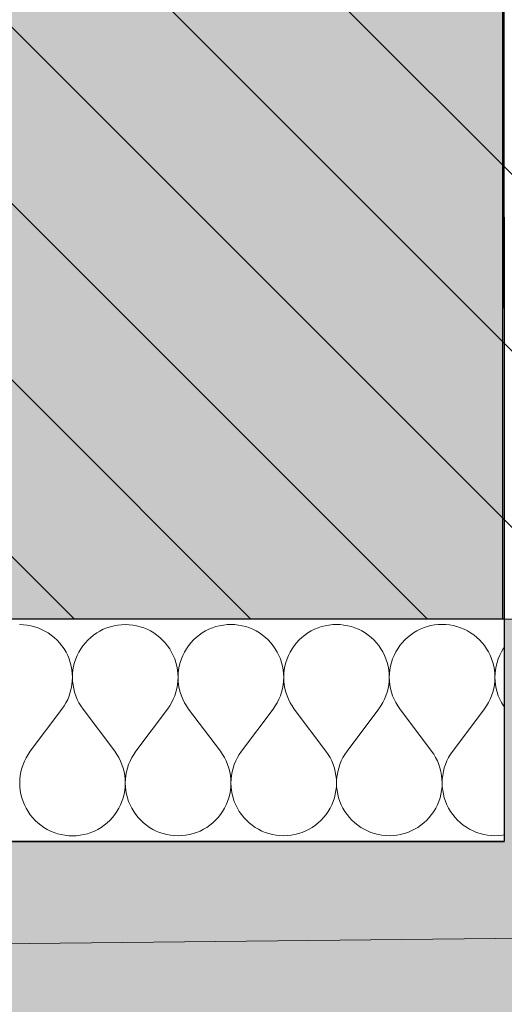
# Model space of a CAD drawing. Header units: millimetres. Extents: x -40276 to 214973, y -147941 to 35228.
# Tile 37 of 256: x -12800 to -12450, y 73 to 783. Entities that reach past the tile are written whole.
import ezdxf

# ---------------------------------------------------------------- set-up
doc = ezdxf.new("R2010")
doc.units = ezdxf.units.MM
doc.header["$MEASUREMENT"] = 0
doc.linetypes.add('Wipeout_Contour', pattern=[1000, 0, -1000])
for name, color, linetype in [('1._POHLED ZÁPADNÍ_2_0_plochy', 7, 'Continuous'), ('1._POHLED ZÁPADNÍ_2_2D prvky - obecné', 7, 'Continuous'), ('1._POHLED ZÁPADNÍ_2_akustické prvky', 7, 'Continuous'), ('1._POHLED ZÁPADNÍ_2_BT_ortho', 7, 'Continuous'), ('1._POHLED ZÁPADNÍ_2_Konstrukce - nosné', 7, 'Continuous'), ('1._POHLED ZÁPADNÍ_2_Nové_Konstrukce - nosné', 7, 'Continuous'), ('1._POHLED ZÁPADNÍ_2_Nové_Výplně – Řezové', 7, 'Continuous'), ('1._POHLED ZÁPADNÍ_2_Výplně – Řezové', 7, 'Continuous')]:
    doc.layers.add(name, color=color, linetype=linetype)

# ---------------------------------------------------------------- blocks, each defined once
blk = doc.blocks.new('*X5', base_point=(-42174.69, -26223.67))
at = {"layer": '1._POHLED ZÁPADNÍ_2_Nové_Výplně – Řezové', "color": 21, "linetype": 'Continuous', "lineweight": 20, "true_color": 0xffaaaa}
for p, q in [((-12797.38, 346.76), (-12800.1, 346.86)), ((-12794.68, 346.47), (-12797.38, 346.76)), ((-12792, 345.99), (-12794.68, 346.47)), ((-12789.37, 345.32), (-12792, 345.99)), ((-12786.78, 344.46), (-12789.37, 345.32)), ((-12784.27, 343.42), (-12786.78, 344.46)), ((-12781.84, 342.2), (-12784.27, 343.42)), ((-12779.5, 340.81), (-12781.84, 342.2)), ((-12742.17, 342.21), (-12744.51, 340.82)), ((-12739.74, 343.43), (-12742.17, 342.21)), ((-12737.23, 344.47), (-12739.74, 343.43)), ((-12734.65, 345.33), (-12737.23, 344.47)), ((-12732.01, 346), (-12734.65, 345.33)), ((-12729.34, 346.49), (-12732.01, 346)), ((-12726.63, 346.78), (-12729.34, 346.49)), ((-12723.91, 346.88), (-12726.63, 346.78)), ((-12721.19, 346.78), (-12723.91, 346.88)), ((-12718.49, 346.49), (-12721.19, 346.78)), ((-12715.81, 346.01), (-12718.49, 346.49)), ((-12713.17, 345.34), (-12715.81, 346.01)), ((-12710.59, 344.48), (-12713.17, 345.34)), ((-12708.08, 343.44), (-12710.59, 344.48)), ((-12705.65, 342.22), (-12708.08, 343.44)), ((-12703.31, 340.83), (-12705.65, 342.22)), ((-12665.98, 342.23), (-12668.32, 340.84)), ((-12663.55, 343.45), (-12665.98, 342.23)), ((-12661.04, 344.49), (-12663.55, 343.45)), ((-12658.46, 345.35), (-12661.04, 344.49)), ((-12655.82, 346.03), (-12658.46, 345.35)), ((-12653.15, 346.51), (-12655.82, 346.03)), ((-12650.44, 346.8), (-12653.15, 346.51)), ((-12647.72, 346.9), (-12650.44, 346.8)), ((-12645, 346.8), (-12647.72, 346.9)), ((-12642.3, 346.51), (-12645, 346.8)), ((-12639.62, 346.03), (-12642.3, 346.51)), ((-12636.98, 345.36), (-12639.62, 346.03)), ((-12634.4, 344.5), (-12636.98, 345.36)), ((-12631.89, 343.46), (-12634.4, 344.5)), ((-12629.46, 342.24), (-12631.89, 343.46)), ((-12627.12, 340.85), (-12629.46, 342.24)), ((-12589.79, 342.25), (-12592.13, 340.87)), ((-12587.36, 343.47), (-12589.79, 342.25)), ((-12584.85, 344.52), (-12587.36, 343.47)), ((-12582.27, 345.38), (-12584.85, 344.52)), ((-12579.63, 346.05), (-12582.27, 345.38)), ((-12576.95, 346.53), (-12579.63, 346.05)), ((-12574.25, 346.83), (-12576.95, 346.53)), ((-12571.53, 346.92), (-12574.25, 346.83)), ((-12568.81, 346.83), (-12571.53, 346.92)), ((-12566.11, 346.54), (-12568.81, 346.83)), ((-12563.43, 346.05), (-12566.11, 346.54)), ((-12560.79, 345.38), (-12563.43, 346.05)), ((-12558.21, 344.52), (-12560.79, 345.38)), ((-12555.7, 343.48), (-12558.21, 344.52)), ((-12553.27, 342.27), (-12555.7, 343.48)), ((-12550.93, 340.88), (-12553.27, 342.27)), ((-12548.69, 339.33), (-12550.93, 340.88)), ((-12515.94, 340.89), (-12518.18, 339.33)), ((-12513.6, 342.28), (-12515.94, 340.89)), ((-12511.17, 343.5), (-12513.6, 342.28)), ((-12508.66, 344.54), (-12511.17, 343.5)), ((-12506.08, 345.4), (-12508.66, 344.54)), ((-12503.44, 346.07), (-12506.08, 345.4)), ((-12500.76, 346.56), (-12503.44, 346.07)), ((-12498.06, 346.85), (-12500.76, 346.56)), ((-12495.34, 346.95), (-12498.06, 346.85)), ((-12492.62, 346.85), (-12495.34, 346.95)), ((-12489.92, 346.56), (-12492.62, 346.85)), ((-12487.24, 346.08), (-12489.92, 346.56)), ((-12484.6, 345.4), (-12487.24, 346.08)), ((-12482.02, 344.55), (-12484.6, 345.4)), ((-12479.51, 343.51), (-12482.02, 344.55)), ((-12477.08, 342.29), (-12479.51, 343.51)), ((-12474.74, 340.9), (-12477.08, 342.29)), ((-12472.5, 339.35), (-12474.74, 340.9)), ((-12777.26, 339.26), (-12779.5, 340.81)), ((-12775.14, 337.55), (-12777.26, 339.26)), ((-12773.15, 335.7), (-12775.14, 337.55)), ((-12771.3, 333.71), (-12773.15, 335.7)), ((-12750.85, 335.7), (-12752.71, 333.71)), ((-12748.86, 337.56), (-12750.85, 335.7)), ((-12746.75, 339.27), (-12748.86, 337.56)), ((-12744.51, 340.82), (-12746.75, 339.27)), ((-12701.07, 339.28), (-12703.31, 340.83)), ((-12698.95, 337.57), (-12701.07, 339.28)), ((-12696.96, 335.72), (-12698.95, 337.57)), ((-12695.11, 333.73), (-12696.96, 335.72)), ((-12674.66, 335.73), (-12676.52, 333.73)), ((-12672.67, 337.58), (-12674.66, 335.73)), ((-12670.56, 339.29), (-12672.67, 337.58)), ((-12668.32, 340.84), (-12670.56, 339.29)), ((-12624.88, 339.3), (-12627.12, 340.85)), ((-12622.76, 337.6), (-12624.88, 339.3)), ((-12620.77, 335.74), (-12622.76, 337.6)), ((-12618.92, 333.75), (-12620.77, 335.74)), ((-12598.47, 335.75), (-12600.33, 333.76)), ((-12596.48, 337.6), (-12598.47, 335.75)), ((-12594.37, 339.31), (-12596.48, 337.6)), ((-12592.13, 340.87), (-12594.37, 339.31)), ((-12546.57, 337.62), (-12548.69, 339.33)), ((-12544.58, 335.76), (-12546.57, 337.62)), ((-12542.73, 333.77), (-12544.58, 335.76)), ((-12541.02, 331.66), (-12542.73, 333.77)), ((-12524.14, 333.78), (-12525.84, 331.66)), ((-12522.28, 335.77), (-12524.14, 333.78)), ((-12520.29, 337.63), (-12522.28, 335.77)), ((-12518.18, 339.33), (-12520.29, 337.63)), ((-12470.38, 337.64), (-12472.5, 339.35)), ((-12468.39, 335.79), (-12470.38, 337.64)), ((-12466.54, 333.8), (-12468.39, 335.79)), ((-12464.83, 331.68), (-12466.54, 333.8)), ((-12769.59, 331.59), (-12771.3, 333.71)), ((-12768.04, 329.35), (-12769.59, 331.59)), ((-12766.65, 327.01), (-12768.04, 329.35)), ((-12765.44, 324.58), (-12766.65, 327.01)), ((-12757.35, 327.02), (-12758.57, 324.58)), ((-12755.96, 329.36), (-12757.35, 327.02)), ((-12754.41, 331.59), (-12755.96, 329.36)), ((-12752.71, 333.71), (-12754.41, 331.59)), ((-12693.4, 331.61), (-12695.11, 333.73)), ((-12691.85, 329.38), (-12693.4, 331.61)), ((-12690.46, 327.04), (-12691.85, 329.38)), ((-12689.25, 324.6), (-12690.46, 327.04)), ((-12681.16, 327.04), (-12682.38, 324.6)), ((-12679.77, 329.38), (-12681.16, 327.04)), ((-12678.22, 331.61), (-12679.77, 329.38)), ((-12676.52, 333.73), (-12678.22, 331.61)), ((-12617.21, 331.63), (-12618.92, 333.75)), ((-12615.66, 329.4), (-12617.21, 331.63)), ((-12614.27, 327.06), (-12615.66, 329.4)), ((-12613.06, 324.63), (-12614.27, 327.06)), ((-12604.97, 327.06), (-12606.18, 324.63)), ((-12603.58, 329.4), (-12604.97, 327.06)), ((-12602.03, 331.64), (-12603.58, 329.4)), ((-12600.33, 333.76), (-12602.03, 331.64)), ((-12539.47, 329.42), (-12541.02, 331.66)), ((-12538.08, 327.08), (-12539.47, 329.42)), ((-12536.86, 324.65), (-12538.08, 327.08)), ((-12528.78, 327.08), (-12529.99, 324.65)), ((-12527.39, 329.42), (-12528.78, 327.08)), ((-12525.84, 331.66), (-12527.39, 329.42)), ((-12463.28, 329.44), (-12464.83, 331.68)), ((-12461.89, 327.1), (-12463.28, 329.44)), ((-12460.67, 324.67), (-12461.89, 327.1)), ((-12452.59, 327.11), (-12453.8, 324.67)), ((-12451.2, 329.45), (-12452.59, 327.11)), ((-12450.55, 330.38), (-12451.2, 329.45)), ((-12764.4, 322.07), (-12765.44, 324.58)), ((-12763.54, 319.49), (-12764.4, 322.07)), ((-12759.6, 322.07), (-12760.46, 319.49)), ((-12758.57, 324.58), (-12759.6, 322.07)), ((-12688.2, 322.09), (-12689.25, 324.6)), ((-12687.35, 319.51), (-12688.2, 322.09)), ((-12683.41, 322.09), (-12684.27, 319.51)), ((-12682.38, 324.6), (-12683.41, 322.09)), ((-12612.01, 322.11), (-12613.06, 324.63)), ((-12611.16, 319.53), (-12612.01, 322.11)), ((-12607.22, 322.11), (-12608.08, 319.53)), ((-12606.18, 324.63), (-12607.22, 322.11)), ((-12535.82, 322.13), (-12536.86, 324.65)), ((-12534.97, 319.55), (-12535.82, 322.13)), ((-12531.03, 322.14), (-12531.89, 319.55)), ((-12529.99, 324.65), (-12531.03, 322.14)), ((-12459.63, 322.16), (-12460.67, 324.67)), ((-12458.77, 319.57), (-12459.63, 322.16)), ((-12458.1, 316.94), (-12458.77, 319.57)), ((-12455.7, 319.58), (-12456.37, 316.94)), ((-12454.84, 322.16), (-12455.7, 319.58)), ((-12453.8, 324.67), (-12454.84, 322.16)), ((-12762.86, 316.85), (-12763.54, 319.49)), ((-12762.38, 314.17), (-12762.86, 316.85)), ((-12762.09, 311.47), (-12762.38, 314.17)), ((-12761.61, 314.17), (-12761.9, 311.47)), ((-12761.13, 316.85), (-12761.61, 314.17)), ((-12760.46, 319.49), (-12761.13, 316.85)), ((-12686.67, 316.87), (-12687.35, 319.51)), ((-12686.19, 314.19), (-12686.67, 316.87)), ((-12685.9, 311.49), (-12686.19, 314.19)), ((-12685.42, 314.19), (-12685.71, 311.49)), ((-12684.94, 316.87), (-12685.42, 314.19)), ((-12684.27, 319.51), (-12684.94, 316.87)), ((-12610.48, 316.89), (-12611.16, 319.53)), ((-12610, 314.22), (-12610.48, 316.89)), ((-12609.71, 311.51), (-12610, 314.22)), ((-12609.23, 314.22), (-12609.52, 311.51)), ((-12608.75, 316.89), (-12609.23, 314.22)), ((-12608.08, 319.53), (-12608.75, 316.89)), ((-12534.29, 316.92), (-12534.97, 319.55)), ((-12533.81, 314.24), (-12534.29, 316.92)), ((-12533.52, 311.53), (-12533.81, 314.24)), ((-12533.04, 314.24), (-12533.33, 311.53)), ((-12532.56, 316.92), (-12533.04, 314.24)), ((-12531.89, 319.55), (-12532.56, 316.92)), ((-12457.62, 314.26), (-12458.1, 316.94)), ((-12457.33, 311.56), (-12457.62, 314.26)), ((-12456.85, 314.26), (-12457.14, 311.56)), ((-12456.37, 316.94), (-12456.85, 314.26)), ((-12762.39, 303.32), (-12762.09, 306.03)), ((-12762, 308.75), (-12762.09, 311.47)), ((-12762.09, 306.03), (-12762, 308.75)), ((-12761.9, 311.47), (-12762, 308.75)), ((-12762, 308.75), (-12761.9, 306.03)), ((-12761.9, 306.03), (-12761.6, 303.32)), ((-12686.2, 303.35), (-12685.9, 306.05)), ((-12685.81, 308.77), (-12685.9, 311.49)), ((-12685.9, 306.05), (-12685.81, 308.77)), ((-12685.71, 311.49), (-12685.81, 308.77)), ((-12685.81, 308.77), (-12685.71, 306.05)), ((-12685.71, 306.05), (-12685.41, 303.35)), ((-12610.01, 303.37), (-12609.71, 306.07)), ((-12609.62, 308.79), (-12609.71, 311.51)), ((-12609.71, 306.07), (-12609.62, 308.79)), ((-12609.52, 311.51), (-12609.62, 308.79)), ((-12609.62, 308.79), (-12609.52, 306.07)), ((-12609.52, 306.07), (-12609.22, 303.37)), ((-12533.81, 303.39), (-12533.52, 306.1)), ((-12533.42, 308.82), (-12533.52, 311.53)), ((-12533.52, 306.1), (-12533.42, 308.82)), ((-12533.33, 311.53), (-12533.42, 308.82)), ((-12533.42, 308.82), (-12533.33, 306.1)), ((-12533.33, 306.1), (-12533.03, 303.39)), ((-12457.62, 303.41), (-12457.33, 306.12)), ((-12457.23, 308.84), (-12457.33, 311.56)), ((-12457.33, 306.12), (-12457.23, 308.84)), ((-12457.14, 311.56), (-12457.23, 308.84)), ((-12457.23, 308.84), (-12457.13, 306.12)), ((-12457.13, 306.12), (-12456.84, 303.41)), ((-12763.54, 298.01), (-12762.87, 300.65)), ((-12762.87, 300.65), (-12762.39, 303.32)), ((-12761.6, 303.32), (-12761.12, 300.65)), ((-12761.12, 300.65), (-12760.44, 298.01)), ((-12687.35, 298.03), (-12686.68, 300.67)), ((-12686.68, 300.67), (-12686.2, 303.35)), ((-12685.41, 303.35), (-12684.93, 300.67)), ((-12684.93, 300.67), (-12684.25, 298.03)), ((-12611.16, 298.06), (-12610.49, 300.69)), ((-12610.49, 300.69), (-12610.01, 303.37)), ((-12609.22, 303.37), (-12608.74, 300.69)), ((-12608.74, 300.69), (-12608.06, 298.06)), ((-12534.97, 298.08), (-12534.3, 300.71)), ((-12534.3, 300.71), (-12533.81, 303.39)), ((-12533.03, 303.39), (-12532.55, 300.71)), ((-12532.55, 300.71), (-12531.87, 298.08)), ((-12458.78, 298.1), (-12458.11, 300.74)), ((-12458.11, 300.74), (-12457.62, 303.41)), ((-12456.84, 303.41), (-12456.36, 300.74)), ((-12456.36, 300.74), (-12455.68, 298.1)), ((-12766.67, 290.49), (-12765.45, 292.92)), ((-12765.45, 292.92), (-12764.4, 295.43)), ((-12764.4, 295.43), (-12763.54, 298.01)), ((-12760.44, 298.01), (-12759.58, 295.43)), ((-12759.58, 295.43), (-12758.54, 292.92)), ((-12758.54, 292.92), (-12757.32, 290.49)), ((-12690.48, 290.51), (-12689.26, 292.94)), ((-12689.26, 292.94), (-12688.21, 295.45)), ((-12688.21, 295.45), (-12687.35, 298.03)), ((-12684.25, 298.03), (-12683.39, 295.45)), ((-12683.39, 295.45), (-12682.35, 292.94)), ((-12682.35, 292.94), (-12681.13, 290.51)), ((-12614.29, 290.53), (-12613.07, 292.96)), ((-12613.07, 292.96), (-12612.02, 295.48)), ((-12612.02, 295.48), (-12611.16, 298.06)), ((-12608.06, 298.06), (-12607.2, 295.48)), ((-12607.2, 295.48), (-12606.16, 292.96)), ((-12606.16, 292.96), (-12604.93, 290.53)), ((-12538.09, 290.55), (-12536.88, 292.98)), ((-12536.88, 292.98), (-12535.83, 295.5)), ((-12535.83, 295.5), (-12534.97, 298.08)), ((-12531.87, 298.08), (-12531.01, 295.5)), ((-12531.01, 295.5), (-12529.96, 292.99)), ((-12529.96, 292.99), (-12528.74, 290.56)), ((-12461.9, 290.58), (-12460.69, 293.01)), ((-12460.69, 293.01), (-12459.64, 295.52)), ((-12459.64, 295.52), (-12458.78, 298.1)), ((-12455.68, 298.1), (-12454.82, 295.52)), ((-12454.82, 295.52), (-12453.77, 293.01)), ((-12453.77, 293.01), (-12452.55, 290.58)), ((-12792.46, 255.43), (-12769.61, 285.91)), ((-12769.61, 285.91), (-12768.06, 288.15)), ((-12768.06, 288.15), (-12766.67, 290.49)), ((-12757.32, 290.49), (-12755.92, 288.15)), ((-12755.92, 288.15), (-12754.37, 285.92)), ((-12731.5, 255.45), (-12754.37, 285.92)), ((-12716.27, 255.45), (-12693.42, 285.94)), ((-12693.42, 285.94), (-12691.87, 288.17)), ((-12691.87, 288.17), (-12690.48, 290.51)), ((-12681.13, 290.51), (-12679.73, 288.17)), ((-12679.73, 288.17), (-12678.18, 285.94)), ((-12655.31, 255.47), (-12678.18, 285.94)), ((-12640.08, 255.47), (-12617.23, 285.96)), ((-12617.23, 285.96), (-12615.67, 288.19)), ((-12615.67, 288.19), (-12614.29, 290.53)), ((-12604.93, 290.53), (-12603.54, 288.2)), ((-12603.54, 288.2), (-12601.99, 285.96)), ((-12579.12, 255.49), (-12601.99, 285.96)), ((-12563.89, 255.5), (-12541.04, 285.98)), ((-12541.04, 285.98), (-12539.48, 288.21)), ((-12539.48, 288.21), (-12538.09, 290.55)), ((-12528.74, 290.56), (-12527.35, 288.22)), ((-12527.35, 288.22), (-12525.8, 285.98)), ((-12502.93, 255.52), (-12525.8, 285.98)), ((-12487.69, 255.52), (-12464.85, 286)), ((-12464.85, 286), (-12463.29, 288.24)), ((-12463.29, 288.24), (-12461.9, 290.58)), ((-12452.55, 290.58), (-12451.16, 288.24)), ((-12451.16, 288.24), (-12450.54, 287.35)), ((-12795.4, 250.86), (-12796.62, 248.43)), ((-12794.01, 253.2), (-12795.4, 250.86)), ((-12792.46, 255.43), (-12794.01, 253.2)), ((-12729.95, 253.21), (-12731.5, 255.45)), ((-12728.56, 250.88), (-12729.95, 253.21)), ((-12727.34, 248.45), (-12728.56, 250.88)), ((-12719.21, 250.88), (-12720.43, 248.45)), ((-12717.82, 253.22), (-12719.21, 250.88)), ((-12716.27, 255.45), (-12717.82, 253.22)), ((-12653.76, 253.24), (-12655.31, 255.47)), ((-12652.37, 250.9), (-12653.76, 253.24)), ((-12651.15, 248.47), (-12652.37, 250.9)), ((-12643.02, 250.9), (-12644.24, 248.47)), ((-12641.63, 253.24), (-12643.02, 250.9)), ((-12640.08, 255.47), (-12641.63, 253.24)), ((-12577.57, 253.26), (-12579.12, 255.49)), ((-12576.18, 250.92), (-12577.57, 253.26)), ((-12574.96, 248.49), (-12576.18, 250.92)), ((-12566.83, 250.92), (-12568.05, 248.49)), ((-12565.44, 253.26), (-12566.83, 250.92)), ((-12563.89, 255.5), (-12565.44, 253.26)), ((-12501.38, 253.28), (-12502.93, 255.52)), ((-12499.99, 250.94), (-12501.38, 253.28)), ((-12498.77, 248.51), (-12499.99, 250.94)), ((-12490.64, 250.95), (-12491.86, 248.51)), ((-12489.25, 253.29), (-12490.64, 250.95)), ((-12487.69, 255.52), (-12489.25, 253.29)), ((-12798.52, 243.33), (-12799.19, 240.7)), ((-12797.66, 245.91), (-12798.52, 243.33)), ((-12796.62, 248.43), (-12797.66, 245.91)), ((-12726.29, 245.93), (-12727.34, 248.45)), ((-12725.43, 243.35), (-12726.29, 245.93)), ((-12724.76, 240.72), (-12725.43, 243.35)), ((-12722.33, 243.35), (-12723, 240.72)), ((-12721.47, 245.93), (-12722.33, 243.35)), ((-12720.43, 248.45), (-12721.47, 245.93)), ((-12650.1, 245.96), (-12651.15, 248.47)), ((-12649.24, 243.38), (-12650.1, 245.96)), ((-12648.57, 240.74), (-12649.24, 243.38)), ((-12646.14, 243.38), (-12646.81, 240.74)), ((-12645.28, 245.96), (-12646.14, 243.38)), ((-12644.24, 248.47), (-12645.28, 245.96)), ((-12573.91, 245.98), (-12574.96, 248.49)), ((-12573.05, 243.4), (-12573.91, 245.98)), ((-12572.38, 240.76), (-12573.05, 243.4)), ((-12569.95, 243.4), (-12570.62, 240.76)), ((-12569.09, 245.98), (-12569.95, 243.4)), ((-12568.05, 248.49), (-12569.09, 245.98)), ((-12497.72, 246), (-12498.77, 248.51)), ((-12496.86, 243.42), (-12497.72, 246)), ((-12496.19, 240.78), (-12496.86, 243.42)), ((-12493.76, 243.42), (-12494.43, 240.79)), ((-12492.9, 246), (-12493.76, 243.42)), ((-12491.86, 248.51), (-12492.9, 246)), ((-12799.97, 235.31), (-12800.07, 232.59)), ((-12799.68, 238.02), (-12799.97, 235.31)), ((-12799.19, 240.7), (-12799.68, 238.02)), ((-12724.27, 238.04), (-12724.76, 240.72)), ((-12723.98, 235.34), (-12724.27, 238.04)), ((-12723.88, 232.62), (-12723.98, 235.34)), ((-12723.78, 235.34), (-12723.88, 232.62)), ((-12723.49, 238.04), (-12723.78, 235.34)), ((-12723, 240.72), (-12723.49, 238.04)), ((-12648.08, 238.06), (-12648.57, 240.74)), ((-12647.79, 235.36), (-12648.08, 238.06)), ((-12647.69, 232.64), (-12647.79, 235.36)), ((-12647.59, 235.36), (-12647.69, 232.64)), ((-12647.3, 238.06), (-12647.59, 235.36)), ((-12646.81, 240.74), (-12647.3, 238.06)), ((-12571.89, 238.09), (-12572.38, 240.76)), ((-12571.6, 235.38), (-12571.89, 238.09)), ((-12571.5, 232.66), (-12571.6, 235.38)), ((-12571.4, 235.38), (-12571.5, 232.66)), ((-12571.11, 238.09), (-12571.4, 235.38)), ((-12570.62, 240.76), (-12571.11, 238.09)), ((-12495.7, 238.11), (-12496.19, 240.78)), ((-12495.41, 235.4), (-12495.7, 238.11)), ((-12495.31, 232.68), (-12495.41, 235.4)), ((-12495.21, 235.4), (-12495.31, 232.68)), ((-12494.92, 238.11), (-12495.21, 235.4)), ((-12494.43, 240.79), (-12494.92, 238.11)), ((-12800.07, 232.59), (-12799.97, 229.88)), ((-12799.97, 229.88), (-12799.68, 227.17)), ((-12724.26, 227.19), (-12723.97, 229.9)), ((-12723.97, 229.9), (-12723.88, 232.62)), ((-12723.88, 232.62), (-12723.78, 229.9)), ((-12723.78, 229.9), (-12723.49, 227.19)), ((-12648.07, 227.22), (-12647.78, 229.92)), ((-12647.78, 229.92), (-12647.69, 232.64)), ((-12647.69, 232.64), (-12647.59, 229.92)), ((-12647.59, 229.92), (-12647.3, 227.22)), ((-12571.88, 227.24), (-12571.59, 229.94)), ((-12571.59, 229.94), (-12571.5, 232.66)), ((-12571.5, 232.66), (-12571.4, 229.94)), ((-12571.4, 229.94), (-12571.11, 227.24)), ((-12496.17, 224.58), (-12495.69, 227.26)), ((-12495.69, 227.26), (-12495.4, 229.97)), ((-12495.4, 229.97), (-12495.31, 232.68)), ((-12495.31, 232.68), (-12495.21, 229.97)), ((-12495.21, 229.97), (-12494.92, 227.26)), ((-12494.92, 227.26), (-12494.44, 224.58)), ((-12799.68, 227.17), (-12799.2, 224.49)), ((-12799.2, 224.49), (-12798.53, 221.86)), ((-12798.53, 221.86), (-12797.67, 219.28)), ((-12726.27, 219.3), (-12725.41, 221.88)), ((-12725.41, 221.88), (-12724.74, 224.52)), ((-12724.74, 224.52), (-12724.26, 227.19)), ((-12723.49, 227.19), (-12723.01, 224.52)), ((-12723.01, 224.52), (-12722.34, 221.88)), ((-12722.34, 221.88), (-12721.48, 219.3)), ((-12650.08, 219.32), (-12649.22, 221.9)), ((-12649.22, 221.9), (-12648.55, 224.54)), ((-12648.55, 224.54), (-12648.07, 227.22)), ((-12647.3, 227.22), (-12646.82, 224.54)), ((-12646.82, 224.54), (-12646.15, 221.9)), ((-12646.15, 221.9), (-12645.29, 219.32)), ((-12573.89, 219.34), (-12573.03, 221.92)), ((-12573.03, 221.92), (-12572.36, 224.56)), ((-12572.36, 224.56), (-12571.88, 227.24)), ((-12571.11, 227.24), (-12570.63, 224.56)), ((-12570.63, 224.56), (-12569.96, 221.92)), ((-12569.96, 221.92), (-12569.1, 219.34)), ((-12497.7, 219.36), (-12496.84, 221.95)), ((-12496.84, 221.95), (-12496.17, 224.58)), ((-12494.44, 224.58), (-12493.77, 221.95)), ((-12493.77, 221.95), (-12492.91, 219.37)), ((-12797.67, 219.28), (-12796.63, 216.76)), ((-12796.63, 216.76), (-12795.41, 214.33)), ((-12795.41, 214.33), (-12794.02, 211.99)), ((-12729.91, 212.01), (-12728.53, 214.35)), ((-12728.53, 214.35), (-12727.31, 216.78)), ((-12727.31, 216.78), (-12726.27, 219.3)), ((-12721.48, 219.3), (-12720.44, 216.78)), ((-12720.44, 216.78), (-12719.22, 214.35)), ((-12719.22, 214.35), (-12717.83, 212.01)), ((-12653.72, 212.03), (-12652.33, 214.37)), ((-12652.33, 214.37), (-12651.12, 216.81)), ((-12651.12, 216.81), (-12650.08, 219.32)), ((-12645.29, 219.32), (-12644.25, 216.81)), ((-12644.25, 216.81), (-12643.03, 214.37)), ((-12643.03, 214.37), (-12641.64, 212.03)), ((-12577.53, 212.05), (-12576.14, 214.39)), ((-12576.14, 214.39), (-12574.93, 216.83)), ((-12574.93, 216.83), (-12573.89, 219.34)), ((-12569.1, 219.34), (-12568.06, 216.83)), ((-12568.06, 216.83), (-12566.84, 214.4)), ((-12566.84, 214.4), (-12565.45, 212.06)), ((-12501.34, 212.08), (-12499.95, 214.42)), ((-12499.95, 214.42), (-12498.74, 216.85)), ((-12498.74, 216.85), (-12497.7, 219.36)), ((-12492.91, 219.37), (-12491.87, 216.85)), ((-12491.87, 216.85), (-12490.65, 214.42)), ((-12490.65, 214.42), (-12489.26, 212.08)), ((-12794.02, 211.99), (-12792.47, 209.75)), ((-12792.47, 209.75), (-12790.77, 207.64)), ((-12790.77, 207.64), (-12788.91, 205.65)), ((-12735.02, 205.66), (-12733.17, 207.65)), ((-12733.17, 207.65), (-12731.46, 209.77)), ((-12731.46, 209.77), (-12729.91, 212.01)), ((-12717.83, 212.01), (-12716.28, 209.78)), ((-12716.28, 209.78), (-12714.58, 207.66)), ((-12714.58, 207.66), (-12712.72, 205.67)), ((-12658.83, 205.68), (-12656.98, 207.68)), ((-12656.98, 207.68), (-12655.27, 209.8)), ((-12655.27, 209.8), (-12653.72, 212.03)), ((-12641.64, 212.03), (-12640.09, 209.8)), ((-12640.09, 209.8), (-12638.38, 207.68)), ((-12638.38, 207.68), (-12636.53, 205.69)), ((-12582.64, 205.71), (-12580.79, 207.7)), ((-12580.79, 207.7), (-12579.08, 209.82)), ((-12579.08, 209.82), (-12577.53, 212.05)), ((-12565.45, 212.06), (-12563.9, 209.82)), ((-12563.9, 209.82), (-12562.19, 207.7)), ((-12562.19, 207.7), (-12560.34, 205.71)), ((-12506.45, 205.73), (-12504.6, 207.72)), ((-12504.6, 207.72), (-12502.89, 209.84)), ((-12502.89, 209.84), (-12501.34, 212.08)), ((-12489.26, 212.08), (-12487.71, 209.84)), ((-12487.71, 209.84), (-12486, 207.73)), ((-12486, 207.73), (-12484.15, 205.73)), ((-12788.91, 205.65), (-12786.92, 203.79)), ((-12786.92, 203.79), (-12784.8, 202.08)), ((-12784.8, 202.08), (-12782.57, 200.53)), ((-12782.57, 200.53), (-12780.23, 199.14)), ((-12780.23, 199.14), (-12777.79, 197.93)), ((-12746.13, 197.94), (-12743.7, 199.16)), ((-12743.7, 199.16), (-12741.36, 200.54)), ((-12741.36, 200.54), (-12739.13, 202.1)), ((-12739.13, 202.1), (-12737.01, 203.81)), ((-12737.01, 203.81), (-12735.02, 205.66)), ((-12712.72, 205.67), (-12710.73, 203.81)), ((-12710.73, 203.81), (-12708.61, 202.11)), ((-12708.61, 202.11), (-12706.38, 200.56)), ((-12706.38, 200.56), (-12704.04, 199.17)), ((-12704.04, 199.17), (-12701.6, 197.95)), ((-12669.94, 197.96), (-12667.51, 199.18)), ((-12667.51, 199.18), (-12665.17, 200.57)), ((-12665.17, 200.57), (-12662.94, 202.12)), ((-12662.94, 202.12), (-12660.82, 203.83)), ((-12660.82, 203.83), (-12658.83, 205.68)), ((-12636.53, 205.69), (-12634.54, 203.84)), ((-12634.54, 203.84), (-12632.42, 202.13)), ((-12632.42, 202.13), (-12630.19, 200.58)), ((-12630.19, 200.58), (-12627.85, 199.19)), ((-12627.85, 199.19), (-12625.41, 197.97)), ((-12593.75, 197.98), (-12591.32, 199.2)), ((-12591.32, 199.2), (-12588.98, 200.59)), ((-12588.98, 200.59), (-12586.75, 202.14)), ((-12586.75, 202.14), (-12584.63, 203.85)), ((-12584.63, 203.85), (-12582.64, 205.71)), ((-12560.34, 205.71), (-12558.35, 203.86)), ((-12558.35, 203.86), (-12556.23, 202.15)), ((-12556.23, 202.15), (-12554, 200.6)), ((-12554, 200.6), (-12551.66, 199.21)), ((-12551.66, 199.21), (-12549.22, 197.99)), ((-12517.56, 198), (-12515.13, 199.22)), ((-12515.13, 199.22), (-12512.79, 200.61)), ((-12512.79, 200.61), (-12510.56, 202.16)), ((-12510.56, 202.16), (-12508.44, 203.87)), ((-12508.44, 203.87), (-12506.45, 205.73)), ((-12484.15, 205.73), (-12482.16, 203.88)), ((-12482.16, 203.88), (-12480.04, 202.17)), ((-12480.04, 202.17), (-12477.81, 200.62)), ((-12477.81, 200.62), (-12475.47, 199.23)), ((-12475.47, 199.23), (-12473.03, 198.02)), ((-12777.79, 197.93), (-12775.28, 196.89)), ((-12775.28, 196.89), (-12772.7, 196.03)), ((-12772.7, 196.03), (-12770.06, 195.36)), ((-12770.06, 195.36), (-12767.39, 194.87)), ((-12767.39, 194.87), (-12764.68, 194.58)), ((-12764.68, 194.58), (-12761.96, 194.49)), ((-12761.96, 194.49), (-12759.24, 194.58)), ((-12759.24, 194.58), (-12756.54, 194.88)), ((-12756.54, 194.88), (-12753.86, 195.36)), ((-12753.86, 195.36), (-12751.23, 196.03)), ((-12751.23, 196.03), (-12748.65, 196.89)), ((-12748.65, 196.89), (-12746.13, 197.94)), ((-12701.6, 197.95), (-12699.09, 196.91)), ((-12699.09, 196.91), (-12696.51, 196.05)), ((-12696.51, 196.05), (-12693.87, 195.38)), ((-12693.87, 195.38), (-12691.2, 194.9)), ((-12691.2, 194.9), (-12688.49, 194.61)), ((-12688.49, 194.61), (-12685.77, 194.51)), ((-12685.77, 194.51), (-12683.05, 194.61)), ((-12683.05, 194.61), (-12680.35, 194.9)), ((-12680.35, 194.9), (-12677.67, 195.38)), ((-12677.67, 195.38), (-12675.04, 196.06)), ((-12675.04, 196.06), (-12672.45, 196.92)), ((-12672.45, 196.92), (-12669.94, 197.96)), ((-12625.41, 197.97), (-12622.9, 196.93)), ((-12622.9, 196.93), (-12620.32, 196.07)), ((-12620.32, 196.07), (-12617.68, 195.4)), ((-12617.68, 195.4), (-12615.01, 194.92)), ((-12615.01, 194.92), (-12612.3, 194.63)), ((-12612.3, 194.63), (-12609.58, 194.53)), ((-12609.58, 194.53), (-12606.86, 194.63)), ((-12606.86, 194.63), (-12604.16, 194.92)), ((-12604.16, 194.92), (-12601.48, 195.41)), ((-12601.48, 195.41), (-12598.85, 196.08)), ((-12598.85, 196.08), (-12596.26, 196.94)), ((-12596.26, 196.94), (-12593.75, 197.98)), ((-12549.22, 197.99), (-12546.71, 196.95)), ((-12546.71, 196.95), (-12544.13, 196.09)), ((-12544.13, 196.09), (-12541.49, 195.42)), ((-12541.49, 195.42), (-12538.81, 194.94)), ((-12538.81, 194.94), (-12536.11, 194.65)), ((-12536.11, 194.65), (-12533.39, 194.55)), ((-12533.39, 194.55), (-12530.67, 194.65)), ((-12530.67, 194.65), (-12527.97, 194.94)), ((-12527.97, 194.94), (-12525.29, 195.43)), ((-12525.29, 195.43), (-12522.65, 196.1)), ((-12522.65, 196.1), (-12520.07, 196.96)), ((-12520.07, 196.96), (-12517.56, 198)), ((-12473.03, 198.02), (-12470.52, 196.98)), ((-12470.52, 196.98), (-12467.94, 196.12)), ((-12467.94, 196.12), (-12465.3, 195.45)), ((-12465.3, 195.45), (-12462.62, 194.96)), ((-12462.62, 194.96), (-12459.92, 194.67)), ((-12459.92, 194.67), (-12457.2, 194.58)), ((-12457.2, 194.58), (-12454.48, 194.67)), ((-12454.48, 194.67), (-12451.78, 194.97)), ((-12451.78, 194.97), (-12450.51, 195.19))]:
    blk.add_line(p, q, dxfattribs=at)

msp = doc.modelspace()

# ---------------------------------------------------------------- hatches: boundary and pattern name
at = {"layer": '1._POHLED ZÁPADNÍ_2_0_plochy', "linetype": 'Continuous', "lineweight": 0, "true_color": 0x725616}
msp.add_hatch(color=46, dxfattribs=at).paths.add_polyline_path([(-40276.11, 380.05), (-40276.11, -1043.68), (-26430.13, -1753.82), (-207.83, -1407.24, 0.378179), (2221.6, 744.43), (1454.58, 22244.44), (546.81, 28172.03), (-1346.6, 35227.52), (-3442.11, 35227.52), (-1029.19, 25664.88), (-238.38, 17796.01), (-239.22, 14109.25), (861.41, 14093.65), (783.04, 8563.06), (-240.47, 8577.57), (-242.36, 270.44), (-4572.17, 250.22), (-4572.63, 350.63), (-5872.68, 344.56), (-5872.22, 244.16), (-7761.04, 235.34), (-7759.92, 351.1), (-8809.82, 361.27), (-8811.09, 230.44), (-11400.33, 218.35), (-11400.37, 351.08), (-12450.37, 350.77), (-12450.33, 213.45), (-13471.16, 208.68), (-13473.3, 368.51), (-14863.29, 349.89), (-14861.31, 202.19), (-20482.16, 175.95), (-20484.75, 349.86), (-26651.76, 257.8), (-26680.1, 83.42), (-26744.58, -483.48), (-39549.98, 311.19)])
at = {"layer": '1._POHLED ZÁPADNÍ_2_0_plochy', "linetype": 'Continuous', "lineweight": 20, "true_color": 0xffaaaa}
h = msp.add_hatch(dxfattribs=at)
h.set_pattern_fill('Izolační_tvárnice_0002', color=21, style=0, pattern_type=2)
h.set_pattern_definition([(315, (-10360.18, 9405.31), (63.6396, 63.6396), [])])
h.paths.add_polyline_path([(-10906.33, 18690.21), (-10970.68, 9084.15), (-20311.44, 10009.93), (-20479.41, 269.75), (-242.33, 419.76), (-238.38, 17796.01)])
at = {"layer": '1._POHLED ZÁPADNÍ_2_Nové_Výplně – Řezové', "linetype": 'Continuous', "lineweight": 0, "true_color": 0xf2b2b2}
msp.add_hatch(color=9, dxfattribs=at).paths.add_polyline_path([(-12451.71, 1010.77), (-12451.51, 350.77), (-12450.71, 850.77), (-12450.75, 1010.77)])
at = {"layer": '1._POHLED ZÁPADNÍ_2_Výplně – Řezové', "linetype": 'Continuous', "lineweight": 13}
msp.add_hatch(color=254, dxfattribs=at).paths.add_polyline_path([(-12451.71, 1010.77), (-13471.39, 1010.47), (-13471.2, 350.47), (-12451.51, 350.77)])

# ---------------------------------------------------------------- linework, layer by layer
at = {"layer": '1._POHLED ZÁPADNÍ_2_0_plochy', "color": 7, "linetype": 'Continuous', "lineweight": 13, "flags": 128}
msp.add_lwpolyline([(-8811.09, 230.44), (-11400.33, 218.35), (-11400.37, 351.08), (-12450.37, 350.77), (-12450.33, 213.45), (-13471.16, 208.68), (-13473.3, 368.51), (-14863.29, 349.89), (-14861.31, 202.19), (-20482.16, 175.95), (-20484.75, 349.86), (-26651.76, 257.8)], dxfattribs=at)
at = {"layer": '1._POHLED ZÁPADNÍ_2_Konstrukce - nosné', "color": 7, "linetype": 'Continuous', "lineweight": 25}
msp.add_line((-12451.51, 350.77), (-12451.64, 800.77), dxfattribs=at)
at = {"layer": '1._POHLED ZÁPADNÍ_2_Nové_Konstrukce - nosné', "color": 1, "linetype": 'Continuous', "lineweight": 25}
msp.add_line((-12450.71, 850.77), (-12450.56, 350.77), dxfattribs=at)

# ---------------------------------------------------------------- next in the draw order: wipeouts: each hides what was drawn before it
at = {"color": 254, "linetype": 'Wipeout_Contour', "lineweight": 0, "ltscale": 51855.726903}
msp.add_wipeout([(-12450.56, 350.77), (-13471.2, 350.47), (-13471.15, 190.47), (-12450.51, 190.77)], dxfattribs=at).dxf.layer = '1._POHLED ZÁPADNÍ_2_Nové_Výplně – Řezové'

# ---------------------------------------------------------------- next in the draw order: linework, layer by layer
at = {"layer": '1._POHLED ZÁPADNÍ_2_2D prvky - obecné', "color": 7, "linetype": 'Continuous', "lineweight": 25}
msp.add_line((-12450.37, 350.77), (-13471.2, 350.47), dxfattribs=at)
at = {"layer": '1._POHLED ZÁPADNÍ_2_akustické prvky', "color": 1, "linetype": 'Continuous', "lineweight": 35}
msp.add_line((-12450.32, 190.31), (-13471.15, 190.47), dxfattribs=at)
at = {"layer": '1._POHLED ZÁPADNÍ_2_BT_ortho', "color": 142, "linetype": 'Continuous', "lineweight": 20, "true_color": 0x0080c0, "flags": 128}
msp.add_lwpolyline([(-244.37, 253.56), (-15793.08, 84.22)], dxfattribs=at)
at = {"layer": '1._POHLED ZÁPADNÍ_2_Nové_Konstrukce - nosné', "color": 1, "linetype": 'Continuous', "lineweight": 25}
for q in [(-12450.51, 190.77), (-12450.56, 350.77), (-12450.56, 350.77), (-12450.51, 190.77)]:
    msp.add_line((-12450.64, 640.77), q, dxfattribs=at)

# ---------------------------------------------------------------- next in the draw order: block references
at = {"layer": '1._POHLED ZÁPADNÍ_2_0_plochy', "color": 9, "linetype": 'Continuous', "lineweight": 13}
msp.add_blockref('*X5', (-42174.69, -26223.67), dxfattribs=at)

doc.saveas('drawing.dxf')
